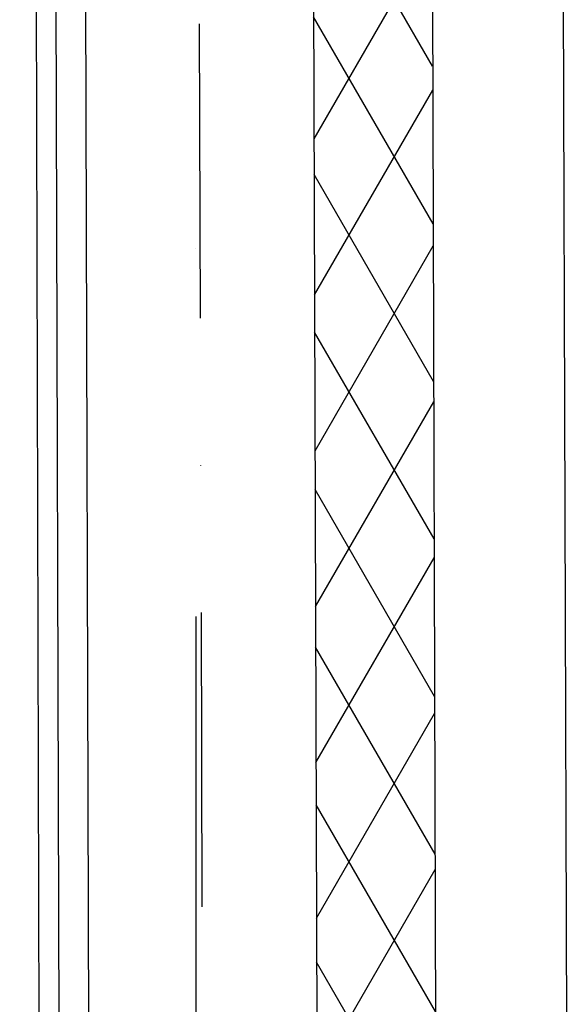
# Model space of a CAD drawing. Header units: millimetres. Extents: x -32221 to 212500, y 31663 to 93766.
# Tile 62 of 256: x 26641 to 27114, y 45884 to 46734. Entities that reach past the tile are written whole.
import ezdxf

# ---------------------------------------------------------------- set-up
doc = ezdxf.new("R2010")
doc.units = ezdxf.units.MM
doc.linetypes.add('DASHDOTX2', pattern=[50.8, 25.4, -12.7, 0, -12.7])
doc.layers.add('osie', color=251, linetype='Continuous')
doc.layers.add('Sciany', color=251, linetype='Continuous')

msp = doc.modelspace()

# ---------------------------------------------------------------- hatches: boundary and pattern name
at = {"layer": 'Sciany', "transparency": 33554687}
h = msp.add_hatch(dxfattribs=at)
h.set_pattern_fill('DIAMONDS', color=256, scale=21.298246, style=0)
h.set_pattern_definition([(60, (11230.126, 27072.76), (-58.56231, 33.81097), []), (120, (11230.126, 27072.76), (-58.56231, -33.81097), [])])
h.paths.add_polyline_path([(25207.296, 62052.787), (16004.646, 62062.25), (16004.646, 61960.019), (25207.19, 61950.599)])
h.paths.add_polyline_path([(27001.174, 59450.093), (26993.104, 62050.95), (26399.997, 62051.56), (26399.89, 61949.228), (26890.873, 61948.719), (26898.583, 59463.521)])
h.paths.add_polyline_path([(25822.508, 47649.75), (25822.508, 50675.258), (25717.502, 50684.438), (25720.277, 47649.62)])
h.paths.add_polyline_path([(26684.877, 47841.043), (26694.389, 47841.033), (26890.873, 47840.829), (26898.583, 45355.632), (27001.174, 45342.204), (26993.104, 47943.061), (26703.598, 47943.33), (26684.888, 47943.347), (26684.922, 47884.562)])
h.paths.add_polyline_path([(15976.788, 33439.499), (25822.508, 33439.499), (25822.508, 36567.368), (25717.502, 36576.548), (25720.277, 33541.73), (15976.878, 33529.807)])

# ---------------------------------------------------------------- linework, layer by layer
at = {"layer": 'osie', "linetype": 'DASHDOTX2', "ltscale": 25}
msp.add_line((26792.525, 62730.045), (26792.525, 33019.002), dxfattribs=at)
at = {"layer": 'Sciany'}
for p, q in [((27105.61, 48061.688), (27114.093, 45327.423)), ((26993.104, 47943.061), (27001.174, 45342.204)), ((26651.438, 47884.543), (26658.56, 45387.049)), ((26668.433, 47884.553), (26675.611, 45383.214)), ((26694.389, 47841.033), (26701.169, 45383.294)), ((26890.873, 47840.829), (26898.583, 45355.632))]:
    msp.add_line(p, q, dxfattribs=at)
at = {"layer": 'Sciany', "linetype": 'DASHDOTX2', "ltscale": 10}
msp.add_line((26792.525, 47746.34), (26799.629, 45374.804), dxfattribs=at)

doc.saveas('drawing.dxf')
